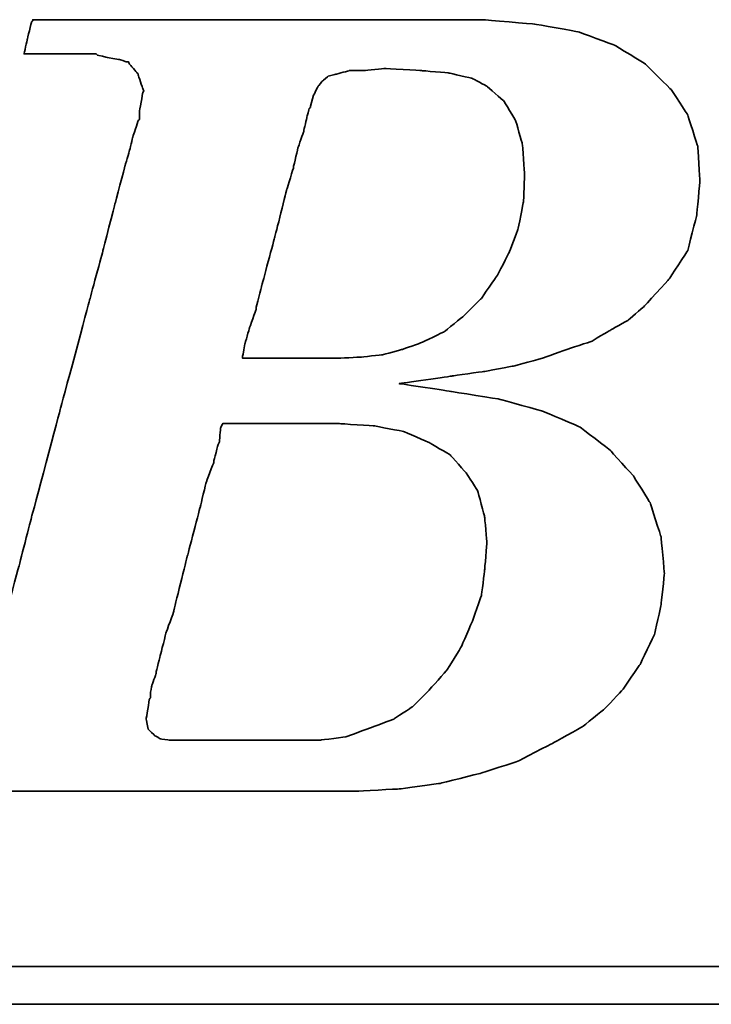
# Model space of a CAD drawing. Header units: inches. Extents: x 28 to 245, y 52 to 171.
# Tile 31 of 49: x 189.55 to 191.74, y 111.65 to 114.76. Entities that reach past the tile are written whole.
import ezdxf

# ---------------------------------------------------------------- set-up
doc = ezdxf.new("R2010")
doc.units = ezdxf.units.IN
doc.header["$LTSCALE"] = 0.1
doc.layers.add('layer 1', color=7, linetype='Continuous')

# ---------------------------------------------------------------- blocks, each defined once
blk = doc.blocks.new('TBI MOTION logo(完整正式版)')
at = {"layer": 'layer 1', "color": 22, "lineweight": 35}
for points, knots in [([(-64.65375, -6.86375), (-64.65375, -6.86375), (-64.84375, -7.29625), (-64.84375, -7.29625), (-64.84375, -7.29625), (-64.84375, -7.29625), (-64.86875, -7.34375), (-64.86875, -7.34375), (-64.86875, -7.34375), (-64.86875, -7.34375), (-64.86875, -7.36875), (-64.86875, -7.36875), (-64.86875, -7.36875), (-64.86875, -7.36875), (-65.15375, -7.65375), (-65.15375, -7.65375), (-65.15375, -7.65375), (-65.15375, -7.65375), (-65.17875, -7.65375), (-65.17875, -7.65375), (-65.17875, -7.65375), (-65.17875, -7.65375), (-65.20375, -7.67875), (-65.20375, -7.67875), (-65.20375, -7.67875), (-65.20375, -7.67875), (-65.58875, -7.87125), (-65.58875, -7.87125), (-65.58875, -7.87125), (-65.58875, -7.87125), (-65.63375, -7.87125), (-65.63375, -7.87125), (-65.63375, -7.87125), (-65.63375, -7.87125), (-65.65875, -7.89375), (-65.65875, -7.89375), (-65.65875, -7.89375), (-65.65875, -7.89375), (-66.09375, -7.94375), (-66.09375, -7.94375), (-66.09375, -7.94375), (-66.09375, -7.94375), (-66.11375, -7.94375), (-66.11375, -7.94375), (-66.11375, -7.94375), (-66.11375, -7.94375), (-66.16375, -7.94375), (-66.16375, -7.94375), (-66.16375, -7.94375), (-66.16375, -7.94375), (-66.30875, -7.94375), (-66.30875, -7.94375), (-66.30875, -7.94375), (-66.30875, -7.94375), (-66.69375, -7.94375), (-66.69375, -7.94375), (-66.69375, -7.94375), (-66.69375, -7.94375), (-67.07375, -7.94375), (-67.07375, -7.94375), (-67.07375, -7.94375), (-67.07375, -7.94375), (-67.12375, -7.94375), (-67.12375, -7.94375), (-67.12375, -7.94375), (-67.12375, -7.94375), (-67.12375, -7.96625), (-67.12375, -7.96625), (-67.12375, -7.96625), (-67.12375, -7.96625), (-67.14875, -7.99125), (-67.14875, -7.99125), (-67.14875, -7.99125), (-67.14875, -7.99125), (-67.24375, -8.34875), (-67.24375, -8.34875), (-67.24375, -8.34875), (-67.24375, -8.34875), (-67.31375, -8.68625), (-67.31375, -8.68625), (-67.31375, -8.68625), (-67.31375, -8.68625), (-67.26875, -8.68625), (-67.26875, -8.68625), (-67.26875, -8.68625), (-67.26875, -8.68625), (-67.07375, -8.68625), (-67.07375, -8.68625), (-67.07375, -8.68625), (-67.07375, -8.68625), (-66.54875, -8.68625), (-66.54875, -8.68625), (-66.54875, -8.68625), (-66.54875, -8.68625), (-65.82625, -8.68625), (-65.82625, -8.68625), (-65.82625, -8.68625), (-65.82625, -8.68625), (-65.01375, -8.68625), (-65.01375, -8.68625), (-65.01375, -8.68625), (-65.01375, -8.68625), (-64.05375, -8.68625), (-64.05375, -8.68625), (-64.05375, -8.68625), (-64.05375, -8.68625), (-62.08375, -8.68625), (-62.08375, -8.68625), (-62.08375, -8.68625), (-62.08375, -8.68625), (-60.06875, -8.68625), (-60.06875, -8.68625), (-60.06875, -8.68625), (-60.06875, -8.68625), (-59.10875, -8.68625), (-59.10875, -8.68625), (-59.10875, -8.68625), (-59.10875, -8.68625), (-58.29375, -8.68625), (-58.29375, -8.68625), (-58.29375, -8.68625), (-58.29375, -8.68625), (-57.57375, -8.68625), (-57.57375, -8.68625), (-57.57375, -8.68625), (-57.57375, -8.68625), (-57.04875, -8.68625), (-57.04875, -8.68625), (-57.04875, -8.68625), (-57.04875, -8.68625), (-56.85375, -8.68625), (-56.85375, -8.68625), (-56.85375, -8.68625), (-56.85375, -8.68625), (-56.70875, -8.68625), (-56.70875, -8.68625), (-56.70875, -8.68625), (-56.70875, -8.68625), (-56.61375, -8.68625), (-56.61375, -8.68625), (-56.61375, -8.68625), (-56.61375, -8.68625), (-56.56875, -8.68625), (-56.56875, -8.68625), (-56.56875, -8.68625), (-56.56875, -8.68625), (-55.65375, -8.63875), (-55.65375, -8.63875), (-55.65375, -8.63875), (-55.65375, -8.63875), (-54.76875, -8.51875), (-54.76875, -8.51875), (-54.76875, -8.51875), (-54.76875, -8.51875), (-53.90375, -8.30375), (-53.90375, -8.30375), (-53.90375, -8.30375), (-53.90375, -8.30375), (-53.08875, -8.03875), (-53.08875, -8.03875), (-53.08875, -8.03875), (-53.08875, -8.03875), (-52.34375, -7.65375), (-52.34375, -7.65375), (-52.34375, -7.65375), (-52.34375, -7.65375), (-51.69875, -7.29625), (-51.69875, -7.29625), (-51.69875, -7.29625), (-51.69875, -7.29625), (-51.21875, -6.91125), (-51.21875, -6.91125), (-51.21875, -6.91125), (-51.21875, -6.91125), (-50.83375, -6.50375), (-50.83375, -6.50375), (-50.83375, -6.50375), (-50.83375, -6.50375), (-50.44875, -5.94875), (-50.44875, -5.94875), (-50.44875, -5.94875), (-50.44875, -5.94875), (-50.13875, -5.30375), (-50.13875, -5.30375), (-50.13875, -5.30375), (-50.13875, -5.30375), (-49.99375, -4.65375), (-49.99375, -4.65375), (-49.99375, -4.65375), (-49.99375, -4.65375), (-49.92375, -3.98375), (-49.92375, -3.98375), (-49.92375, -3.98375), (-49.92375, -3.98375), (-49.99375, -3.19374), (-49.99375, -3.19374), (-49.99375, -3.19374), (-49.99375, -3.19374), (-50.23374, -2.44874), (-50.23374, -2.44874), (-50.23374, -2.44874), (-50.23374, -2.44874), (-50.59375, -1.87374), (-50.59375, -1.87374), (-50.59375, -1.87374), (-50.59375, -1.87374), (-51.09875, -1.31874), (-51.09875, -1.31874), (-51.09875, -1.31874), (-51.09875, -1.31874), (-51.74375, -0.81875), (-51.74375, -0.81875), (-51.74375, -0.81875), (-51.74375, -0.81875), (-52.53875, -0.48125), (-52.53875, -0.48125), (-52.53875, -0.48125), (-52.53875, -0.48125), (-53.47375, -0.21875), (-53.47375, -0.21875), (-53.47375, -0.21875), (-53.47375, -0.21875), (-54.52875, -0.04874), (-54.52875, -0.04874), (-54.52875, -0.04874), (-54.52875, -0.04874), (-55.65375, 0.12125), (-55.65375, 0.12125), (-55.65375, 0.12125), (-55.65375, 0.12125), (-54.50375, 0.28624), (-54.50375, 0.28624), (-54.50375, 0.28624), (-54.50375, 0.28624), (-53.83375, 0.38124), (-53.83375, 0.38124), (-53.83375, 0.38124), (-53.83375, 0.38124), (-53.18375, 0.50125), (-53.18375, 0.50125), (-53.18375, 0.50125), (-53.18375, 0.50125), (-52.55875, 0.66874), (-52.55875, 0.66874), (-52.55875, 0.66874), (-52.55875, 0.66874), (-52.03375, 0.86124), (-52.03375, 0.86124), (-52.03375, 0.86124), (-52.03375, 0.86124), (-51.50374, 1.03124), (-51.50374, 1.03124), (-51.50374, 1.03124), (-51.50374, 1.03124), (-51.09875, 1.27125), (-51.09875, 1.27125), (-51.09875, 1.27125), (-51.09875, 1.27125), (-50.71375, 1.48624), (-50.71375, 1.48624), (-50.71375, 1.48624), (-50.71375, 1.48624), (-50.37625, 1.77625), (-50.37625, 1.77625), (-50.37625, 1.77625), (-50.37625, 1.77625), (-49.82375, 2.37625), (-49.82375, 2.37625), (-49.82375, 2.37625), (-49.82375, 2.37625), (-49.41875, 2.99625), (-49.41875, 2.99625), (-49.41875, 2.99625), (-49.41875, 2.99625), (-49.22375, 3.76625), (-49.22375, 3.76625), (-49.22375, 3.76625), (-49.22375, 3.76625), (-49.15375, 4.50874), (-49.15375, 4.50874), (-49.15375, 4.50874), (-49.15375, 4.50874), (-49.20375, 5.25125), (-49.20375, 5.25125), (-49.20375, 5.25125), (-49.20375, 5.25125), (-49.41875, 5.92625), (-49.41875, 5.92625), (-49.41875, 5.92625), (-49.41875, 5.92625), (-49.77875, 6.47625), (-49.77875, 6.47625), (-49.77875, 6.47625), (-49.77875, 6.47625), (-50.33125, 7.02624), (-50.33125, 7.02624), (-50.33125, 7.02624), (-50.33125, 7.02624), (-51.00125, 7.43625), (-51.00125, 7.43625), (-51.00125, 7.43625), (-51.00125, 7.43625), (-51.79375, 7.72625), (-51.79375, 7.72625), (-51.79375, 7.72625), (-51.79375, 7.72625), (-52.72875, 7.89124), (-52.72875, 7.89124), (-52.72875, 7.89124), (-52.72875, 7.89124), (-53.83375, 7.98625), (-53.83375, 7.98625), (-53.83375, 7.98625), (-53.83375, 7.98625), (-53.92875, 7.98625), (-53.92875, 7.98625), (-53.92875, 7.98625), (-53.92875, 7.98625), (-54.26375, 7.98625), (-54.26375, 7.98625), (-54.26375, 7.98625), (-54.26375, 7.98625), (-54.74375, 7.98625), (-54.74375, 7.98625), (-54.74375, 7.98625), (-54.74375, 7.98625), (-55.36875, 7.98625), (-55.36875, 7.98625), (-55.36875, 7.98625), (-55.36875, 7.98625), (-56.13375, 7.98625), (-56.13375, 7.98625), (-56.13375, 7.98625), (-56.13375, 7.98625), (-56.94875, 7.98625), (-56.94875, 7.98625), (-56.94875, 7.98625), (-56.94875, 7.98625), (-58.77625, 7.98625), (-58.77625, 7.98625), (-58.77625, 7.98625), (-58.77625, 7.98625), (-60.59875, 7.98625), (-60.59875, 7.98625), (-60.59875, 7.98625), (-60.59875, 7.98625), (-61.41375, 7.98625), (-61.41375, 7.98625), (-61.41375, 7.98625), (-61.41375, 7.98625), (-62.17875, 7.98625), (-62.17875, 7.98625), (-62.17875, 7.98625), (-62.17875, 7.98625), (-62.80375, 7.98625), (-62.80375, 7.98625), (-62.80375, 7.98625), (-62.80375, 7.98625), (-63.30625, 7.98625), (-63.30625, 7.98625), (-63.30625, 7.98625), (-63.30625, 7.98625), (-63.57375, 7.98625), (-63.57375, 7.98625), (-63.57375, 7.98625), (-63.57375, 7.98625), (-63.57375, 7.96375), (-63.57375, 7.96375), (-63.57375, 7.96375), (-63.57375, 7.96375), (-63.59875, 7.94125), (-63.59875, 7.94125), (-63.59875, 7.94125), (-63.59875, 7.94125), (-63.69375, 7.55625), (-63.69375, 7.55625), (-63.69375, 7.55625), (-63.69375, 7.55625), (-63.76375, 7.24624), (-63.76375, 7.24624), (-63.76375, 7.24624), (-63.76375, 7.24624), (-63.23875, 7.24624), (-63.23875, 7.24624), (-63.23875, 7.24624), (-63.23875, 7.24624), (-62.75875, 7.24624), (-62.75875, 7.24624), (-62.75875, 7.24624), (-62.75875, 7.24624), (-62.61125, 7.24624), (-62.61125, 7.24624), (-62.61125, 7.24624), (-62.61125, 7.24624), (-62.56625, 7.24624), (-62.56625, 7.24624), (-62.56625, 7.24624), (-62.56625, 7.24624), (-62.22875, 7.24624), (-62.22875, 7.24624), (-62.22875, 7.24624), (-62.22875, 7.24624), (-62.20375, 7.24624), (-62.20375, 7.24624), (-62.20375, 7.24624), (-62.20375, 7.24624), (-62.17875, 7.21875), (-62.17875, 7.21875), (-62.17875, 7.21875), (-62.17875, 7.21875), (-61.96375, 7.17125), (-61.96375, 7.17125), (-61.96375, 7.17125), (-61.96375, 7.17125), (-61.72375, 7.12624), (-61.72375, 7.12624), (-61.72375, 7.12624), (-61.72375, 7.12624), (-61.70375, 7.12624), (-61.70375, 7.12624), (-61.70375, 7.12624), (-61.70375, 7.12624), (-61.55875, 7.07624), (-61.55875, 7.07624), (-61.55875, 7.07624), (-61.55875, 7.07624), (-61.50875, 7.07624), (-61.50875, 7.07624), (-61.50875, 7.07624), (-61.50875, 7.07624), (-61.48375, 7.02624), (-61.48375, 7.02624), (-61.48375, 7.02624), (-61.48375, 7.02624), (-61.31875, 6.83375), (-61.31875, 6.83375), (-61.31875, 6.83375), (-61.31875, 6.83375), (-61.29375, 6.81125), (-61.29375, 6.81125), (-61.29375, 6.81125), (-61.29375, 6.81125), (-61.29375, 6.78625), (-61.29375, 6.78625), (-61.29375, 6.78625), (-61.29375, 6.78625), (-61.19875, 6.50124), (-61.19875, 6.50124), (-61.19875, 6.50124), (-61.19875, 6.50124), (-61.17375, 6.45124), (-61.17375, 6.45124), (-61.17375, 6.45124), (-61.17375, 6.45124), (-61.19875, 6.40625), (-61.19875, 6.40625), (-61.19875, 6.40625), (-61.19875, 6.40625), (-61.26875, 5.99624), (-61.26875, 5.99624), (-61.26875, 5.99624), (-61.26875, 5.99624), (-61.26875, 5.85125), (-61.26875, 5.85125), (-61.26875, 5.85125), (-61.26875, 5.85125), (-61.26875, 5.82625), (-61.26875, 5.82625), (-61.26875, 5.82625), (-61.26875, 5.82625), (-61.29375, 5.80625), (-61.29375, 5.80625), (-61.29375, 5.80625), (-61.29375, 5.80625), (-61.34125, 5.66125), (-61.34125, 5.66125), (-61.34125, 5.66125), (-61.34125, 5.66125), (-61.41375, 5.44625), (-61.41375, 5.44625), (-61.41375, 5.44625), (-61.41375, 5.44625), (-61.48375, 5.15625), (-61.48375, 5.15625), (-61.48375, 5.15625), (-61.48375, 5.15625), (-61.58375, 4.82124), (-61.58375, 4.82124), (-61.58375, 4.82124), (-61.58375, 4.82124), (-61.79875, 4.00375), (-61.79875, 4.00375), (-61.79875, 4.00375), (-61.79875, 4.00375), (-62.05875, 2.99625), (-62.05875, 2.99625), (-62.05875, 2.99625), (-62.05875, 2.99625), (-62.34875, 1.91625), (-62.34875, 1.91625), (-62.34875, 1.91625), (-62.34875, 1.91625), (-62.97375, -0.41124), (-62.97375, -0.41124), (-62.97375, -0.41124), (-62.97375, -0.41124), (-63.59875, -2.75875), (-63.59875, -2.75875), (-63.59875, -2.75875), (-63.59875, -2.75875), (-63.88375, -3.86374), (-63.88375, -3.86374), (-63.88375, -3.86374), (-63.88375, -3.86374), (-64.14875, -4.82374), (-64.14875, -4.82374), (-64.14875, -4.82374), (-64.14875, -4.82374), (-64.36375, -5.64125), (-64.36375, -5.64125), (-64.36375, -5.64125), (-64.36375, -5.64125), (-64.43625, -5.97625), (-64.43625, -5.97625), (-64.43625, -5.97625), (-64.43625, -5.97625), (-64.50875, -6.28625), (-64.50875, -6.28625), (-64.50875, -6.28625), (-64.50875, -6.28625), (-64.50875, -6.30875), (-64.50875, -6.30875), (-64.50875, -6.30875), (-64.50875, -6.30875), (-64.57875, -6.50375), (-64.57875, -6.50375), (-64.57875, -6.50375), (-64.57875, -6.50375), (-64.62875, -6.69625), (-64.62875, -6.69625), (-64.62875, -6.69625), (-64.62875, -6.69625), (-64.62875, -6.76875), (-64.62875, -6.76875), (-64.62875, -6.76875), (-64.62875, -6.76875), (-64.62875, -6.81375), (-64.62875, -6.81375), (-64.62875, -6.81375), (-64.62875, -6.81375), (-64.62875, -6.83875), (-64.62875, -6.83875), (-64.62875, -6.83875), (-64.62875, -6.83875), (-64.65375, -6.86375), (-64.65375, -6.86375)], [0, 0, 0, 0, 0.00719424, 0.00719424, 0.00719424, 0.00719425, 0.01438849, 0.01438849, 0.01438849, 0.0143885, 0.02158273, 0.02158273, 0.02158273, 0.02158274, 0.02877698, 0.02877698, 0.02877698, 0.02877699, 0.03597122, 0.03597122, 0.03597122, 0.03597123, 0.04316547, 0.04316547, 0.04316547, 0.04316548, 0.05035971, 0.05035971, 0.05035971, 0.05035972, 0.05755396, 0.05755396, 0.05755396, 0.05755397, 0.0647482, 0.0647482, 0.0647482, 0.06474821, 0.07194245, 0.07194245, 0.07194245, 0.07194246, 0.07913669, 0.07913669, 0.07913669, 0.0791367, 0.08633094, 0.08633094, 0.08633094, 0.08633095, 0.09352518, 0.09352518, 0.09352518, 0.09352519, 0.10071942, 0.10071942, 0.10071942, 0.10071943, 0.10791367, 0.10791367, 0.10791367, 0.10791368, 0.11510791, 0.11510791, 0.11510791, 0.11510792, 0.12230216, 0.12230216, 0.12230216, 0.12230217, 0.1294964, 0.1294964, 0.1294964, 0.12949641, 0.13669065, 0.13669065, 0.13669065, 0.13669066, 0.14388489, 0.14388489, 0.14388489, 0.1438849, 0.15107914, 0.15107914, 0.15107914, 0.15107915, 0.15827338, 0.15827338, 0.15827338, 0.15827339, 0.16546763, 0.16546763, 0.16546763, 0.16546764, 0.17266187, 0.17266187, 0.17266187, 0.17266188, 0.17985612, 0.17985612, 0.17985612, 0.17985613, 0.18705036, 0.18705036, 0.18705036, 0.18705037, 0.1942446, 0.1942446, 0.1942446, 0.19424461, 0.20143885, 0.20143885, 0.20143885, 0.20143886, 0.20863309, 0.20863309, 0.20863309, 0.2086331, 0.21582734, 0.21582734, 0.21582734, 0.21582735, 0.22302158, 0.22302158, 0.22302158, 0.22302159, 0.23021583, 0.23021583, 0.23021583, 0.23021584, 0.23741007, 0.23741007, 0.23741007, 0.23741008, 0.24460432, 0.24460432, 0.24460432, 0.24460433, 0.25179856, 0.25179856, 0.25179856, 0.25179857, 0.25899281, 0.25899281, 0.25899281, 0.25899282, 0.26618705, 0.26618705, 0.26618705, 0.26618706, 0.27338129, 0.27338129, 0.27338129, 0.2733813, 0.28057554, 0.28057554, 0.28057554, 0.28057555, 0.28776978, 0.28776978, 0.28776978, 0.28776979, 0.29496403, 0.29496403, 0.29496403, 0.29496404, 0.30215827, 0.30215827, 0.30215827, 0.30215828, 0.30935252, 0.30935252, 0.30935252, 0.30935253, 0.31654676, 0.31654676, 0.31654676, 0.31654677, 0.32374101, 0.32374101, 0.32374101, 0.32374102, 0.33093525, 0.33093525, 0.33093525, 0.33093526, 0.3381295, 0.3381295, 0.3381295, 0.33812951, 0.34532374, 0.34532374, 0.34532374, 0.34532375, 0.35251799, 0.35251799, 0.35251799, 0.352518, 0.35971223, 0.35971223, 0.35971223, 0.35971224, 0.36690647, 0.36690647, 0.36690647, 0.36690648, 0.37410072, 0.37410072, 0.37410072, 0.37410073, 0.38129496, 0.38129496, 0.38129496, 0.38129497, 0.38848921, 0.38848921, 0.38848921, 0.38848922, 0.39568345, 0.39568345, 0.39568345, 0.39568346, 0.4028777, 0.4028777, 0.4028777, 0.40287771, 0.41007194, 0.41007194, 0.41007194, 0.41007195, 0.41726619, 0.41726619, 0.41726619, 0.4172662, 0.42446043, 0.42446043, 0.42446043, 0.42446044, 0.43165468, 0.43165468, 0.43165468, 0.43165469, 0.43884892, 0.43884892, 0.43884892, 0.43884893, 0.44604317, 0.44604317, 0.44604317, 0.44604318, 0.45323741, 0.45323741, 0.45323741, 0.45323742, 0.46043165, 0.46043165, 0.46043165, 0.46043166, 0.4676259, 0.4676259, 0.4676259, 0.46762591, 0.47482014, 0.47482014, 0.47482014, 0.47482015, 0.48201439, 0.48201439, 0.48201439, 0.4820144, 0.48920863, 0.48920863, 0.48920863, 0.48920864, 0.49640288, 0.49640288, 0.49640288, 0.49640289, 0.50359712, 0.50359712, 0.50359712, 0.50359713, 0.51079137, 0.51079137, 0.51079137, 0.51079138, 0.51798561, 0.51798561, 0.51798561, 0.51798562, 0.52517986, 0.52517986, 0.52517986, 0.52517987, 0.5323741, 0.5323741, 0.5323741, 0.53237411, 0.53956835, 0.53956835, 0.53956835, 0.53956836, 0.54676259, 0.54676259, 0.54676259, 0.5467626, 0.55395683, 0.55395683, 0.55395683, 0.55395684, 0.56115108, 0.56115108, 0.56115108, 0.56115109, 0.56834532, 0.56834532, 0.56834532, 0.56834533, 0.57553957, 0.57553957, 0.57553957, 0.57553958, 0.58273381, 0.58273381, 0.58273381, 0.58273382, 0.58992806, 0.58992806, 0.58992806, 0.58992807, 0.5971223, 0.5971223, 0.5971223, 0.59712231, 0.60431655, 0.60431655, 0.60431655, 0.60431656, 0.61151079, 0.61151079, 0.61151079, 0.6115108, 0.61870504, 0.61870504, 0.61870504, 0.61870505, 0.62589928, 0.62589928, 0.62589928, 0.62589929, 0.63309353, 0.63309353, 0.63309353, 0.63309354, 0.64028777, 0.64028777, 0.64028777, 0.64028778, 0.64748201, 0.64748201, 0.64748201, 0.64748202, 0.65467626, 0.65467626, 0.65467626, 0.65467627, 0.6618705, 0.6618705, 0.6618705, 0.66187051, 0.66906475, 0.66906475, 0.66906475, 0.66906476, 0.67625899, 0.67625899, 0.67625899, 0.676259, 0.68345324, 0.68345324, 0.68345324, 0.68345325, 0.69064748, 0.69064748, 0.69064748, 0.69064749, 0.69784173, 0.69784173, 0.69784173, 0.69784174, 0.70503597, 0.70503597, 0.70503597, 0.70503598, 0.71223022, 0.71223022, 0.71223022, 0.71223023, 0.71942446, 0.71942446, 0.71942446, 0.71942447, 0.72661871, 0.72661871, 0.72661871, 0.72661872, 0.73381295, 0.73381295, 0.73381295, 0.73381296, 0.74100719, 0.74100719, 0.74100719, 0.7410072, 0.74820144, 0.74820144, 0.74820144, 0.74820145, 0.75539568, 0.75539568, 0.75539568, 0.75539569, 0.76258993, 0.76258993, 0.76258993, 0.76258994, 0.76978417, 0.76978417, 0.76978417, 0.76978418, 0.77697842, 0.77697842, 0.77697842, 0.77697843, 0.78417266, 0.78417266, 0.78417266, 0.78417267, 0.79136691, 0.79136691, 0.79136691, 0.79136692, 0.79856115, 0.79856115, 0.79856115, 0.79856116, 0.8057554, 0.8057554, 0.8057554, 0.80575541, 0.81294964, 0.81294964, 0.81294964, 0.81294965, 0.82014388, 0.82014388, 0.82014388, 0.82014389, 0.82733813, 0.82733813, 0.82733813, 0.82733814, 0.83453237, 0.83453237, 0.83453237, 0.83453238, 0.84172662, 0.84172662, 0.84172662, 0.84172663, 0.84892086, 0.84892086, 0.84892086, 0.84892087, 0.85611511, 0.85611511, 0.85611511, 0.85611512, 0.86330935, 0.86330935, 0.86330935, 0.86330936, 0.8705036, 0.8705036, 0.8705036, 0.87050361, 0.87769784, 0.87769784, 0.87769784, 0.87769785, 0.88489209, 0.88489209, 0.88489209, 0.8848921, 0.89208633, 0.89208633, 0.89208633, 0.89208634, 0.89928058, 0.89928058, 0.89928058, 0.89928059, 0.90647482, 0.90647482, 0.90647482, 0.90647483, 0.91366906, 0.91366906, 0.91366906, 0.91366907, 0.92086331, 0.92086331, 0.92086331, 0.92086332, 0.92805755, 0.92805755, 0.92805755, 0.92805756, 0.9352518, 0.9352518, 0.9352518, 0.93525181, 0.94244604, 0.94244604, 0.94244604, 0.94244605, 0.94964029, 0.94964029, 0.94964029, 0.9496403, 0.95683453, 0.95683453, 0.95683453, 0.95683454, 0.96402878, 0.96402878, 0.96402878, 0.96402879, 0.97122302, 0.97122302, 0.97122302, 0.97122303, 0.97841727, 0.97841727, 0.97841727, 0.97841728, 0.98561151, 0.98561151, 0.98561151, 0.98561152, 0.99280576, 0.99280576, 0.99280576, 0.99280577, 1, 1, 1, 1]), ([(-57.50375, 6.35625), (-57.50375, 6.35625), (-57.57375, 6.11625), (-57.57375, 6.11625), (-57.57375, 6.11625), (-57.57375, 6.11625), (-57.57375, 6.09125), (-57.57375, 6.09125), (-57.57375, 6.09125), (-57.57375, 6.09125), (-57.59875, 6.06625), (-57.59875, 6.06625), (-57.59875, 6.06625), (-57.59875, 6.06625), (-57.64875, 5.87625), (-57.64875, 5.87625), (-57.64875, 5.87625), (-57.64875, 5.87625), (-57.71875, 5.58875), (-57.71875, 5.58875), (-57.71875, 5.58875), (-57.71875, 5.58875), (-57.71875, 5.56625), (-57.71875, 5.56625), (-57.71875, 5.56625), (-57.71875, 5.56625), (-57.83875, 5.23125), (-57.83875, 5.23125), (-57.83875, 5.23125), (-57.83875, 5.23125), (-57.93625, 4.82124), (-57.93625, 4.82124), (-57.93625, 4.82124), (-57.93625, 4.82124), (-57.93625, 4.79624), (-57.93625, 4.79624), (-57.93625, 4.79624), (-57.93625, 4.79624), (-58.07875, 4.34125), (-58.07875, 4.34125), (-58.07875, 4.34125), (-58.07875, 4.34125), (-58.34375, 3.28625), (-58.34375, 3.28625), (-58.34375, 3.28625), (-58.34375, 3.28625), (-58.62875, 2.23124), (-58.62875, 2.23124), (-58.62875, 2.23124), (-58.62875, 2.23124), (-58.74875, 1.75125), (-58.74875, 1.75125), (-58.74875, 1.75125), (-58.74875, 1.75125), (-58.74875, 1.72625), (-58.74875, 1.72625), (-58.74875, 1.72625), (-58.74875, 1.72625), (-58.89375, 1.31625), (-58.89375, 1.31625), (-58.89375, 1.31625), (-58.89375, 1.31625), (-58.98875, 0.98124), (-58.98875, 0.98124), (-58.98875, 0.98124), (-58.98875, 0.98124), (-59.03875, 0.71625), (-59.03875, 0.71625), (-59.03875, 0.71625), (-59.03875, 0.71625), (-59.03875, 0.66874), (-59.03875, 0.66874), (-59.03875, 0.66874), (-59.03875, 0.66874), (-58.91875, 0.66874), (-58.91875, 0.66874), (-58.91875, 0.66874), (-58.91875, 0.66874), (-58.53375, 0.66874), (-58.53375, 0.66874), (-58.53375, 0.66874), (-58.53375, 0.66874), (-58.10375, 0.66874), (-58.10375, 0.66874), (-58.10375, 0.66874), (-58.10375, 0.66874), (-57.66875, 0.66874), (-57.66875, 0.66874), (-57.66875, 0.66874), (-57.66875, 0.66874), (-57.33375, 0.66874), (-57.33375, 0.66874), (-57.33375, 0.66874), (-57.33375, 0.66874), (-57.09375, 0.66874), (-57.09375, 0.66874), (-57.09375, 0.66874), (-57.09375, 0.66874), (-56.99875, 0.66874), (-56.99875, 0.66874), (-56.99875, 0.66874), (-56.99875, 0.66874), (-56.49375, 0.69374), (-56.49375, 0.69374), (-56.49375, 0.69374), (-56.49375, 0.69374), (-56.01375, 0.74374), (-56.01375, 0.74374), (-56.01375, 0.74374), (-56.01375, 0.74374), (-55.58375, 0.86124), (-55.58375, 0.86124), (-55.58375, 0.86124), (-55.58375, 0.86124), (-55.17375, 1.00624), (-55.17375, 1.00624), (-55.17375, 1.00624), (-55.17375, 1.00624), (-54.67375, 1.24625), (-54.67375, 1.24625), (-54.67375, 1.24625), (-54.67375, 1.24625), (-54.26375, 1.58124), (-54.26375, 1.58124), (-54.26375, 1.58124), (-54.26375, 1.58124), (-53.87875, 1.96374), (-53.87875, 1.96374), (-53.87875, 1.96374), (-53.87875, 1.96374), (-53.54375, 2.44625), (-53.54375, 2.44625), (-53.54375, 2.44625), (-53.54375, 2.44625), (-53.27875, 2.95125), (-53.27875, 2.95125), (-53.27875, 2.95125), (-53.27875, 2.95125), (-53.08875, 3.45124), (-53.08875, 3.45124), (-53.08875, 3.45124), (-53.08875, 3.45124), (-52.96875, 4.05124), (-52.96875, 4.05124), (-52.96875, 4.05124), (-52.96875, 4.05124), (-52.94375, 4.65125), (-52.94375, 4.65125), (-52.94375, 4.65125), (-52.94375, 4.65125), (-52.99375, 5.30125), (-52.99375, 5.30125), (-52.99375, 5.30125), (-52.99375, 5.30125), (-53.13875, 5.80625), (-53.13875, 5.80625), (-53.13875, 5.80625), (-53.13875, 5.80625), (-53.39875, 6.23625), (-53.39875, 6.23625), (-53.39875, 6.23625), (-53.39875, 6.23625), (-53.75875, 6.54875), (-53.75875, 6.54875), (-53.75875, 6.54875), (-53.75875, 6.54875), (-54.07375, 6.71625), (-54.07375, 6.71625), (-54.07375, 6.71625), (-54.07375, 6.71625), (-54.57375, 6.83375), (-54.57375, 6.83375), (-54.57375, 6.83375), (-54.57375, 6.83375), (-55.17375, 6.88625), (-55.17375, 6.88625), (-55.17375, 6.88625), (-55.17375, 6.88625), (-55.96875, 6.93125), (-55.96875, 6.93125), (-55.96875, 6.93125), (-55.96875, 6.93125), (-56.39875, 6.88625), (-56.39875, 6.88625), (-56.39875, 6.88625), (-56.39875, 6.88625), (-56.42125, 6.88625), (-56.42125, 6.88625), (-56.42125, 6.88625), (-56.42125, 6.88625), (-56.73375, 6.88625), (-56.73375, 6.88625), (-56.73375, 6.88625), (-56.73375, 6.88625), (-56.99875, 6.81125), (-56.99875, 6.81125), (-56.99875, 6.81125), (-56.99875, 6.81125), (-57.02375, 6.81125), (-57.02375, 6.81125), (-57.02375, 6.81125), (-57.02375, 6.81125), (-57.18875, 6.76625), (-57.18875, 6.76625), (-57.18875, 6.76625), (-57.18875, 6.76625), (-57.30875, 6.66625), (-57.30875, 6.66625), (-57.30875, 6.66625), (-57.30875, 6.66625), (-57.40875, 6.54875), (-57.40875, 6.54875), (-57.40875, 6.54875), (-57.40875, 6.54875), (-57.50375, 6.35625), (-57.50375, 6.35625)], [0, 0, 0, 0, 0.01851852, 0.01851852, 0.01851852, 0.01851853, 0.03703704, 0.03703704, 0.03703704, 0.03703705, 0.05555556, 0.05555556, 0.05555556, 0.05555557, 0.07407407, 0.07407407, 0.07407407, 0.07407408, 0.09259259, 0.09259259, 0.09259259, 0.0925926, 0.11111111, 0.11111111, 0.11111111, 0.11111112, 0.12962963, 0.12962963, 0.12962963, 0.12962964, 0.14814815, 0.14814815, 0.14814815, 0.14814816, 0.16666667, 0.16666667, 0.16666667, 0.16666668, 0.18518519, 0.18518519, 0.18518519, 0.1851852, 0.2037037, 0.2037037, 0.2037037, 0.20370371, 0.22222222, 0.22222222, 0.22222222, 0.22222223, 0.24074074, 0.24074074, 0.24074074, 0.24074075, 0.25925926, 0.25925926, 0.25925926, 0.25925927, 0.27777778, 0.27777778, 0.27777778, 0.27777779, 0.2962963, 0.2962963, 0.2962963, 0.29629631, 0.31481481, 0.31481481, 0.31481481, 0.31481482, 0.33333333, 0.33333333, 0.33333333, 0.33333334, 0.35185185, 0.35185185, 0.35185185, 0.35185186, 0.37037037, 0.37037037, 0.37037037, 0.37037038, 0.38888889, 0.38888889, 0.38888889, 0.3888889, 0.40740741, 0.40740741, 0.40740741, 0.40740742, 0.42592593, 0.42592593, 0.42592593, 0.42592594, 0.44444444, 0.44444444, 0.44444444, 0.44444445, 0.46296296, 0.46296296, 0.46296296, 0.46296297, 0.48148148, 0.48148148, 0.48148148, 0.48148149, 0.5, 0.5, 0.5, 0.50000001, 0.51851852, 0.51851852, 0.51851852, 0.51851853, 0.53703704, 0.53703704, 0.53703704, 0.53703705, 0.55555556, 0.55555556, 0.55555556, 0.55555557, 0.57407407, 0.57407407, 0.57407407, 0.57407408, 0.59259259, 0.59259259, 0.59259259, 0.5925926, 0.61111111, 0.61111111, 0.61111111, 0.61111112, 0.62962963, 0.62962963, 0.62962963, 0.62962964, 0.64814815, 0.64814815, 0.64814815, 0.64814816, 0.66666667, 0.66666667, 0.66666667, 0.66666668, 0.68518519, 0.68518519, 0.68518519, 0.6851852, 0.7037037, 0.7037037, 0.7037037, 0.70370371, 0.72222222, 0.72222222, 0.72222222, 0.72222223, 0.74074074, 0.74074074, 0.74074074, 0.74074075, 0.75925926, 0.75925926, 0.75925926, 0.75925927, 0.77777778, 0.77777778, 0.77777778, 0.77777779, 0.7962963, 0.7962963, 0.7962963, 0.79629631, 0.81481481, 0.81481481, 0.81481481, 0.81481482, 0.83333333, 0.83333333, 0.83333333, 0.83333334, 0.85185185, 0.85185185, 0.85185185, 0.85185186, 0.87037037, 0.87037037, 0.87037037, 0.87037038, 0.88888889, 0.88888889, 0.88888889, 0.8888889, 0.90740741, 0.90740741, 0.90740741, 0.90740742, 0.92592593, 0.92592593, 0.92592593, 0.92592594, 0.94444444, 0.94444444, 0.94444444, 0.94444445, 0.96296296, 0.96296296, 0.96296296, 0.96296297, 0.98148148, 0.98148148, 0.98148148, 0.98148149, 1, 1, 1, 1]), ([(-61.03125, -6.57375), (-61.03125, -6.57375), (-61.03125, -6.67125), (-61.03125, -6.67125), (-61.03125, -6.67125), (-61.03125, -6.67125), (-61.05375, -6.69625), (-61.05375, -6.69625), (-61.05375, -6.69625), (-61.05375, -6.69625), (-61.12375, -7.12875), (-61.12375, -7.12875), (-61.12375, -7.12875), (-61.12375, -7.12875), (-61.07875, -7.34375), (-61.07875, -7.34375), (-61.07875, -7.34375), (-61.07875, -7.34375), (-60.93375, -7.48875), (-60.93375, -7.48875), (-60.93375, -7.48875), (-60.93375, -7.48875), (-60.81375, -7.55625), (-60.81375, -7.55625), (-60.81375, -7.55625), (-60.81375, -7.55625), (-60.62375, -7.58375), (-60.62375, -7.58375), (-60.62375, -7.58375), (-60.62375, -7.58375), (-60.30875, -7.58375), (-60.30875, -7.58375), (-60.30875, -7.58375), (-60.30875, -7.58375), (-59.97375, -7.58375), (-59.97375, -7.58375), (-59.97375, -7.58375), (-59.97375, -7.58375), (-59.87875, -7.58375), (-59.87875, -7.58375), (-59.87875, -7.58375), (-59.87875, -7.58375), (-59.63625, -7.58375), (-59.63625, -7.58375), (-59.63625, -7.58375), (-59.63625, -7.58375), (-58.96875, -7.58375), (-58.96875, -7.58375), (-58.96875, -7.58375), (-58.96875, -7.58375), (-58.29375, -7.58375), (-58.29375, -7.58375), (-58.29375, -7.58375), (-58.29375, -7.58375), (-58.05375, -7.58375), (-58.05375, -7.58375), (-58.05375, -7.58375), (-58.05375, -7.58375), (-57.98375, -7.58375), (-57.98375, -7.58375), (-57.98375, -7.58375), (-57.98375, -7.58375), (-57.35875, -7.58375), (-57.35875, -7.58375), (-57.35875, -7.58375), (-57.35875, -7.58375), (-56.78375, -7.50875), (-56.78375, -7.50875), (-56.78375, -7.50875), (-56.78375, -7.50875), (-56.27875, -7.31875), (-56.27875, -7.31875), (-56.27875, -7.31875), (-56.27875, -7.31875), (-55.77375, -7.12875), (-55.77375, -7.12875), (-55.77375, -7.12875), (-55.77375, -7.12875), (-55.36875, -6.86375), (-55.36875, -6.86375), (-55.36875, -6.86375), (-55.36875, -6.86375), (-55.00875, -6.50375), (-55.00875, -6.50375), (-55.00875, -6.50375), (-55.00875, -6.50375), (-54.62375, -6.06875), (-54.62375, -6.06875), (-54.62375, -6.06875), (-54.62375, -6.06875), (-54.31375, -5.56875), (-54.31375, -5.56875), (-54.31375, -5.56875), (-54.31375, -5.56875), (-54.07375, -5.01625), (-54.07375, -5.01625), (-54.07375, -5.01625), (-54.07375, -5.01625), (-53.87875, -4.46374), (-53.87875, -4.46374), (-53.87875, -4.46374), (-53.87875, -4.46374), (-53.80875, -3.91375), (-53.80875, -3.91375), (-53.80875, -3.91375), (-53.80875, -3.91375), (-53.75875, -3.31375), (-53.75875, -3.31375), (-53.75875, -3.31375), (-53.75875, -3.31375), (-53.80875, -2.75875), (-53.80875, -2.75875), (-53.80875, -2.75875), (-53.80875, -2.75875), (-53.95375, -2.20875), (-53.95375, -2.20875), (-53.95375, -2.20875), (-53.95375, -2.20875), (-54.19375, -1.82625), (-54.19375, -1.82625), (-54.19375, -1.82625), (-54.19375, -1.82625), (-54.55375, -1.41875), (-54.55375, -1.41875), (-54.55375, -1.41875), (-54.55375, -1.41875), (-55.00875, -1.15125), (-55.00875, -1.15125), (-55.00875, -1.15125), (-55.00875, -1.15125), (-55.56125, -0.91375), (-55.56125, -0.91375), (-55.56125, -0.91375), (-55.56125, -0.91375), (-56.18125, -0.79375), (-56.18125, -0.79375), (-56.18125, -0.79375), (-56.18125, -0.79375), (-56.94875, -0.74374), (-56.94875, -0.74374), (-56.94875, -0.74374), (-56.94875, -0.74374), (-56.99875, -0.74374), (-56.99875, -0.74374), (-56.99875, -0.74374), (-56.99875, -0.74374), (-57.09375, -0.74374), (-57.09375, -0.74374), (-57.09375, -0.74374), (-57.09375, -0.74374), (-57.38375, -0.74374), (-57.38375, -0.74374), (-57.38375, -0.74374), (-57.38375, -0.74374), (-57.76875, -0.74374), (-57.76875, -0.74374), (-57.76875, -0.74374), (-57.76875, -0.74374), (-58.24625, -0.74374), (-58.24625, -0.74374), (-58.24625, -0.74374), (-58.24625, -0.74374), (-58.72875, -0.74374), (-58.72875, -0.74374), (-58.72875, -0.74374), (-58.72875, -0.74374), (-59.20875, -0.74374), (-59.20875, -0.74374), (-59.20875, -0.74374), (-59.20875, -0.74374), (-59.46875, -0.74374), (-59.46875, -0.74374), (-59.46875, -0.74374), (-59.46875, -0.74374), (-59.51625, -0.83875), (-59.51625, -0.83875), (-59.51625, -0.83875), (-59.51625, -0.83875), (-59.54375, -1.15125), (-59.54375, -1.15125), (-59.54375, -1.15125), (-59.54375, -1.15125), (-59.56375, -1.17874), (-59.56375, -1.17874), (-59.56375, -1.17874), (-59.56375, -1.17874), (-59.66375, -1.55875), (-59.66375, -1.55875), (-59.66375, -1.55875), (-59.66375, -1.55875), (-59.66375, -1.58375), (-59.66375, -1.58375), (-59.66375, -1.58375), (-59.66375, -1.58375), (-59.82875, -2.01874), (-59.82875, -2.01874), (-59.82875, -2.01874), (-59.82875, -2.01874), (-59.94875, -2.52125), (-59.94875, -2.52125), (-59.94875, -2.52125), (-59.94875, -2.52125), (-60.23875, -3.62375), (-60.23875, -3.62375), (-60.23875, -3.62375), (-60.23875, -3.62375), (-60.52375, -4.77624), (-60.52375, -4.77624), (-60.52375, -4.77624), (-60.52375, -4.77624), (-60.52375, -4.79874), (-60.52375, -4.79874), (-60.52375, -4.79874), (-60.52375, -4.79874), (-60.69125, -5.25375), (-60.69125, -5.25375), (-60.69125, -5.25375), (-60.69125, -5.25375), (-60.81375, -5.73625), (-60.81375, -5.73625), (-60.81375, -5.73625), (-60.81375, -5.73625), (-60.90875, -6.11875), (-60.90875, -6.11875), (-60.90875, -6.11875), (-60.90875, -6.11875), (-60.90875, -6.14375), (-60.90875, -6.14375), (-60.90875, -6.14375), (-60.90875, -6.14375), (-61.00375, -6.40875), (-61.00375, -6.40875), (-61.00375, -6.40875), (-61.00375, -6.40875), (-61.03125, -6.57375), (-61.03125, -6.57375)], [0, 0, 0, 0, 0.01694915, 0.01694915, 0.01694915, 0.01694916, 0.03389831, 0.03389831, 0.03389831, 0.03389832, 0.05084746, 0.05084746, 0.05084746, 0.05084747, 0.06779661, 0.06779661, 0.06779661, 0.06779662, 0.08474576, 0.08474576, 0.08474576, 0.08474577, 0.10169492, 0.10169492, 0.10169492, 0.10169493, 0.11864407, 0.11864407, 0.11864407, 0.11864408, 0.13559322, 0.13559322, 0.13559322, 0.13559323, 0.15254237, 0.15254237, 0.15254237, 0.15254238, 0.16949153, 0.16949153, 0.16949153, 0.16949154, 0.18644068, 0.18644068, 0.18644068, 0.18644069, 0.20338983, 0.20338983, 0.20338983, 0.20338984, 0.22033898, 0.22033898, 0.22033898, 0.22033899, 0.23728814, 0.23728814, 0.23728814, 0.23728815, 0.25423729, 0.25423729, 0.25423729, 0.2542373, 0.27118644, 0.27118644, 0.27118644, 0.27118645, 0.28813559, 0.28813559, 0.28813559, 0.2881356, 0.30508475, 0.30508475, 0.30508475, 0.30508476, 0.3220339, 0.3220339, 0.3220339, 0.32203391, 0.33898305, 0.33898305, 0.33898305, 0.33898306, 0.3559322, 0.3559322, 0.3559322, 0.35593221, 0.37288136, 0.37288136, 0.37288136, 0.37288137, 0.38983051, 0.38983051, 0.38983051, 0.38983052, 0.40677966, 0.40677966, 0.40677966, 0.40677967, 0.42372881, 0.42372881, 0.42372881, 0.42372882, 0.44067797, 0.44067797, 0.44067797, 0.44067798, 0.45762712, 0.45762712, 0.45762712, 0.45762713, 0.47457627, 0.47457627, 0.47457627, 0.47457628, 0.49152542, 0.49152542, 0.49152542, 0.49152543, 0.50847458, 0.50847458, 0.50847458, 0.50847459, 0.52542373, 0.52542373, 0.52542373, 0.52542374, 0.54237288, 0.54237288, 0.54237288, 0.54237289, 0.55932203, 0.55932203, 0.55932203, 0.55932204, 0.57627119, 0.57627119, 0.57627119, 0.5762712, 0.59322034, 0.59322034, 0.59322034, 0.59322035, 0.61016949, 0.61016949, 0.61016949, 0.6101695, 0.62711864, 0.62711864, 0.62711864, 0.62711865, 0.6440678, 0.6440678, 0.6440678, 0.64406781, 0.66101695, 0.66101695, 0.66101695, 0.66101696, 0.6779661, 0.6779661, 0.6779661, 0.67796611, 0.69491525, 0.69491525, 0.69491525, 0.69491526, 0.71186441, 0.71186441, 0.71186441, 0.71186442, 0.72881356, 0.72881356, 0.72881356, 0.72881357, 0.74576271, 0.74576271, 0.74576271, 0.74576272, 0.76271186, 0.76271186, 0.76271186, 0.76271187, 0.77966102, 0.77966102, 0.77966102, 0.77966103, 0.79661017, 0.79661017, 0.79661017, 0.79661018, 0.81355932, 0.81355932, 0.81355932, 0.81355933, 0.83050847, 0.83050847, 0.83050847, 0.83050848, 0.84745763, 0.84745763, 0.84745763, 0.84745764, 0.86440678, 0.86440678, 0.86440678, 0.86440679, 0.88135593, 0.88135593, 0.88135593, 0.88135594, 0.89830508, 0.89830508, 0.89830508, 0.89830509, 0.91525424, 0.91525424, 0.91525424, 0.91525425, 0.93220339, 0.93220339, 0.93220339, 0.9322034, 0.94915254, 0.94915254, 0.94915254, 0.94915255, 0.96610169, 0.96610169, 0.96610169, 0.9661017, 0.98305085, 0.98305085, 0.98305085, 0.98305086, 1, 1, 1, 1]), ([(75.90875, -9.47875), (75.90875, -9.47875), (75.90875, -12.28625), (75.90875, -12.28625), (75.90875, -12.28625), (75.90875, -12.28625), (75.90875, -12.47875), (75.90875, -12.47875), (75.90875, -12.47875), (75.90875, -12.47875), (75.71625, -12.47875), (75.71625, -12.47875), (75.71625, -12.47875), (75.71625, -12.47875), (-88.32875, -12.47875), (-88.32875, -12.47875), (-88.32875, -12.47875), (-88.32875, -12.47875), (-88.32875, -13.29375), (-88.32875, -13.29375), (-88.32875, -13.29375), (-88.32875, -13.29375), (82.89125, -13.29375), (82.89125, -13.29375), (82.89125, -13.29375), (82.89125, -13.29375), (75.90875, -9.47875), (75.90875, -9.47875)], [0, 0, 0, 0, 0.14285714, 0.14285714, 0.14285714, 0.14285715, 0.28571429, 0.28571429, 0.28571429, 0.2857143, 0.42857143, 0.42857143, 0.42857143, 0.42857144, 0.57142857, 0.57142857, 0.57142857, 0.57142858, 0.71428571, 0.71428571, 0.71428571, 0.71428572, 0.85714286, 0.85714286, 0.85714286, 0.85714287, 1, 1, 1, 1])]:
    blk.add_open_spline(points, degree=3, knots=knots, dxfattribs=at)

msp = doc.modelspace()

# ---------------------------------------------------------------- block references
at = {"xscale": 0.1462860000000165, "yscale": 0.1462860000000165, "zscale": 0.1462860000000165}
msp.add_blockref('TBI MOTION logo(完整正式版)', (198.8961, 113.5966), dxfattribs=at)

doc.saveas('drawing.dxf')
